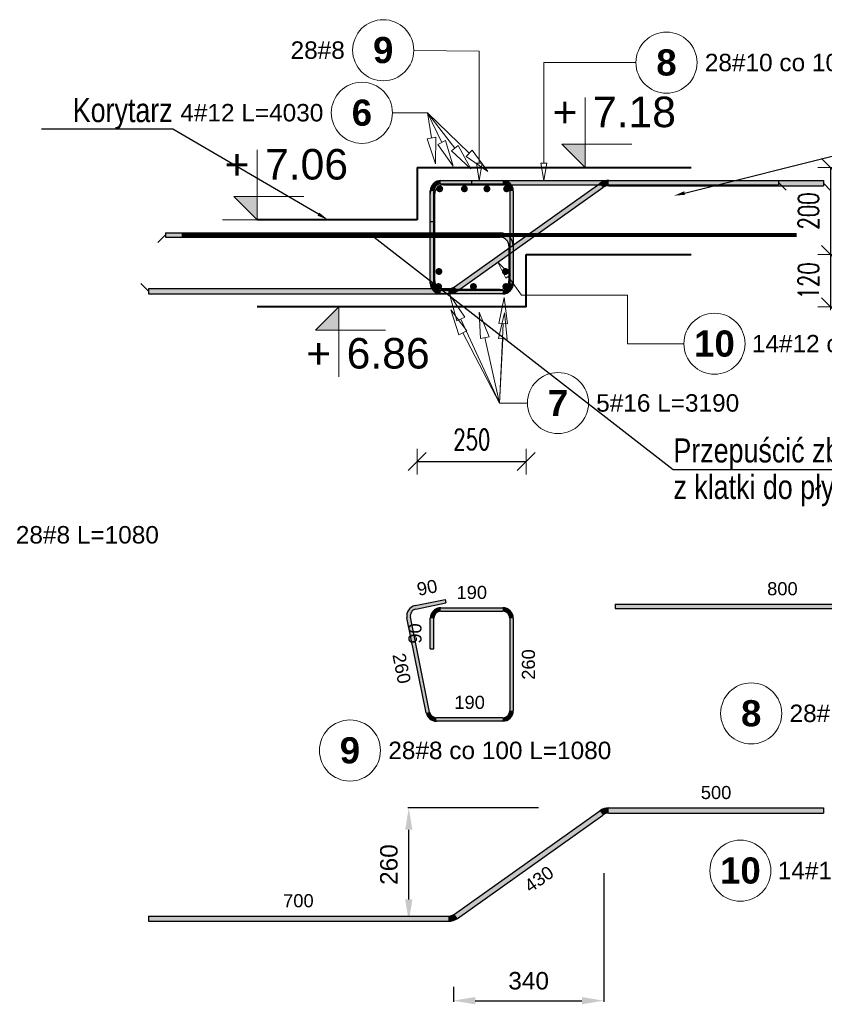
# Model space of a CAD drawing. Extents: x -1474 to 113191, y 0 to 75879.
# Tile 7 of 11: x 97880 to 99724, y 578 to 2835. Entities that reach past the tile are written whole.
import ezdxf
from ezdxf import colors
from ezdxf.entities.mleader import LeaderData, LeaderLine
from ezdxf.enums import TextEntityAlignment as Align
from ezdxf.math import Vec2, Vec3

# ---------------------------------------------------------------- set-up
doc = ezdxf.new("R2010")
doc.units = 0
doc.header["$LTSCALE"] = 8
doc.header["$MEASUREMENT"] = 0
for name, color, linetype, lineweight in [('P-Opis', 1, 'Continuous', 18), ('P-Wymiar', 254, 'Continuous', 9), ('RCAD_deskowanie', 3, 'Continuous', 40)]:
    doc.layers.add(name, color=color, linetype=linetype, lineweight=lineweight)
for name, color, linetype in [('RCAD_kształt pręta', 7, 'Continuous'), ('RCAD_opis kształtu pręta', 7, 'Continuous'), ('RCAD_opis rozkładu', 7, 'Continuous'), ('RCAD_pręt wyrzucony', 130, 'Continuous'), ('RCAD_pręty punktowe', 7, 'Continuous'), ('RCAD_symbole graficzne', 7, 'Continuous')]:
    doc.layers.add(name, color=color, linetype=linetype)
doc.styles.add('_Fd Opis', font='arial.ttf')
doc.styles.add('ROMANS', font='romans.shx', dxfattribs={"width": 0.7})
doc.styles.add('style1', font='arial.ttf')
doc.styles.add('style3', font='arialbd.ttf')
doc.dimstyles.new('A25', dxfattribs={"dimscale": 27, "dimtxt": 1.75, "dimasz": 0.06, "dimexe": 0, "dimexo": 0, "dimgap": 1, "dimtad": 1, "dimdec": 4, "dimrnd": 0.1, "dimdsep": 46, "dimtxsty": 'ROMANS', "dimblk": '[[[[[[[[', "dimcen": 2, "dimdle": 2, "dimse1": 1, "dimse2": 1, "dimclrd": 256, "dimclrt": 1, "dimadec": 0, "dimazin": 0, "dimtfac": 1, "dimtdec": 4, "dimtix": 1, "dimtmove": 2, "dimatfit": 3, "dimldrblk": '[[[[[[[[', "dimfxl": 0, "dimtvp": 0.6, "dimtolj": 1, "dimlwd": -1, "dimarcsym": 0})
doc.dimstyles.new('RBCT DIM 20', dxfattribs={"dimtxt": 40, "dimasz": 50, "dimexe": 2.5, "dimexo": 150, "dimgap": 25, "dimtad": 1, "dimdec": 0, "dimzin": 1, "dimtxsty": 'style1', "dimcen": 50, "dimclrd": 8, "dimclre": 8, "dimclrt": 2, "dimadec": 0, "dimazin": 0, "dimtfac": 1, "dimtdec": 0, "dimtmove": 0, "dimatfit": 3, "dimfxl": 1, "dimarcsym": 0})

# ---------------------------------------------------------------- blocks, each defined once
blk = doc.blocks.new('[[[[[[[[')
at = {"layer": 'P-Wymiar'}
for p, q in [((1.818989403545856e-12, 18.00000000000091), (1.818989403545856e-12, -18.00000000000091)), ((-12.72792206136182, -12.72792206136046), (12.72792206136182, 12.72792206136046)), ((0, 0), (-4.628327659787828, 0))]:
    blk.add_line(p, q, dxfattribs=at)
blk = doc.blocks.new('*D165')
at = {"layer": 'Defpoints', "color": 0, "transparency": 16777216}
for p in [(99040.97279421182, 2496.547499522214), (99052.01890316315, 2176.547499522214), (99862.5246979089, 2176.547499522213)]:
    blk.add_point(p, dxfattribs=at)
at = {"layer": 'P-Wymiar', "transparency": 16777216}
blk.add_line((99862.5246979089, 2494.927499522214), (99862.5246979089, 2178.167499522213), dxfattribs=at)
at = {"layer": 'P-Wymiar', "transparency": 16777216, "xscale": 1.62, "yscale": 1.62, "zscale": 1.62}
for p, rotation in [((99862.5246979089, 2496.547499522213), 90), ((99862.5246979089, 2176.547499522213), 270)]:
    blk.add_blockref('[[[[[[[[', p, dxfattribs=dict(at, rotation=rotation))
at = {"layer": 'P-Wymiar', "color": 1, "transparency": 16777216, "insert": (99811.8996979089, 2336.54749952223), "char_height": 47.25, "attachment_point": 5, "rotation": 90, "style": 'ROMANS'}
blk.add_mtext('\\A1;320', dxfattribs=at)
blk = doc.blocks.new('*D168')
at = {"transparency": 16777216}
blk.add_line((99738.23915630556, 2494.927499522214), (99738.23915630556, 2298.167499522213), dxfattribs=at)
at = {"layer": 'Defpoints', "color": 0, "transparency": 16777216}
for p in [(99136.0537074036, 2496.547499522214), (99040.97279421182, 2296.547499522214), (99738.23915630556, 2296.547499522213)]:
    blk.add_point(p, dxfattribs=at)
at = {"transparency": 16777216, "xscale": 1.62, "yscale": 1.62, "zscale": 1.62}
for p, rotation in [((99738.23915630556, 2496.547499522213), 90), ((99738.23915630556, 2296.547499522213), 270)]:
    blk.add_blockref('[[[[[[[[', p, dxfattribs=dict(at, rotation=rotation))
at = {"color": 1, "transparency": 16777216, "insert": (99687.61415630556, 2396.54749952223), "char_height": 47.25, "attachment_point": 5, "rotation": 90, "style": 'ROMANS'}
blk.add_mtext('\\A1;200', dxfattribs=at)
blk = doc.blocks.new('*D169')
at = {"transparency": 16777216}
for p, q in [((99738.23915630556, 2298.167499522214), (99738.23915630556, 2299.787499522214)), ((99738.23915630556, 2296.547499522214), (99738.23915630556, 2176.547499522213)), ((99738.23915630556, 2174.927499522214), (99738.23915630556, 2173.307499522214))]:
    blk.add_line(p, q, dxfattribs=at)
at = {"layer": 'Defpoints', "color": 0, "transparency": 16777216}
for p in [(99738.23915630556, 2296.547499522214), (99040.97279421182, 2176.547499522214), (99738.23915630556, 2176.547499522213)]:
    blk.add_point(p, dxfattribs=at)
at = {"transparency": 16777216, "xscale": 1.62, "yscale": 1.62, "zscale": 1.62}
for p, rotation in [((99738.23915630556, 2296.547499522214), 270), ((99738.23915630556, 2176.547499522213), 90)]:
    blk.add_blockref('[[[[[[[[', p, dxfattribs=dict(at, rotation=rotation))
at = {"color": 1, "transparency": 16777216, "insert": (99687.61415630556, 2236.54749952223), "char_height": 47.25, "attachment_point": 5, "rotation": 90, "style": 'ROMANS'}
blk.add_mtext('\\A1;120', dxfattribs=at)
blk = doc.blocks.new('*D170')
at = {"transparency": 16777216}
blk.add_line((98792.59279421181, 1822.031461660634), (99039.35279421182, 1822.031461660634), dxfattribs=at)
at = {"layer": 'Defpoints', "color": 0, "transparency": 16777216}
for p in [(98790.97279421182, 2176.547499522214), (99040.97279421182, 2176.547499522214), (99040.97279421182, 1822.031461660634)]:
    blk.add_point(p, dxfattribs=at)
at = {"transparency": 16777216, "xscale": 1.62, "yscale": 1.62, "zscale": 1.62, "rotation": 180}
blk.add_blockref('[[[[[[[[', (98790.97279421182, 1822.031461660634), dxfattribs=at)
at = {"transparency": 16777216, "xscale": 1.62, "yscale": 1.62, "zscale": 1.62}
blk.add_blockref('[[[[[[[[', (99040.97279421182, 1822.031461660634), dxfattribs=at)
at = {"color": 1, "transparency": 16777216, "insert": (98915.97279421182, 1872.656461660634), "char_height": 47.25, "attachment_point": 5, "style": 'ROMANS'}
blk.add_mtext('\\A1;250', dxfattribs=at)
blk = doc.blocks.new('*D171')
at = {"color": 8, "lineweight": -2, "transparency": 16777216}
for p, q in [((99218.52907873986, 878.4646693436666), (99218.52907873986, 584.0665650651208)), ((98874.00004366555, 618.4646692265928), (98874.00004366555, 584.0665650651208)), ((98924.00004366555, 586.5665650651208), (99168.52907873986, 586.5665650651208))]:
    blk.add_line(p, q, dxfattribs=at)
at = {"color": 8, "transparency": 16777216}
for points in [[(98924.00004366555, 594.8998983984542), (98924.00004366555, 578.2332317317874), (98874.00004366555, 586.5665650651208)], [(99168.52907873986, 594.8998983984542), (99168.52907873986, 578.2332317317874), (99218.52907873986, 586.5665650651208)]]:
    blk.add_solid(points, dxfattribs=at)
at = {"layer": 'Defpoints', "color": 0, "transparency": 16777216}
for p in [(99218.52907873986, 1028.464669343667), (98874.00004366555, 768.4646692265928), (99218.52907873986, 586.5665650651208)]:
    blk.add_point(p, dxfattribs=at)
at = {"color": 2, "transparency": 16777216, "insert": (99046.2645612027, 632.0031271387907), "char_height": 40, "attachment_point": 5, "style": 'style1'}
blk.add_mtext('340', dxfattribs=at)
blk = doc.blocks.new('*D172')
at = {"color": 8, "lineweight": -2, "transparency": 16777216}
for p, q in [((99068.52907873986, 1028.464669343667), (98769.1045595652, 1028.464669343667)), ((98771.6045595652, 818.4646692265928), (98771.6045595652, 978.4646693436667)), ((98724.00004366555, 768.4646692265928), (98769.1045595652, 768.4646692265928))]:
    blk.add_line(p, q, dxfattribs=at)
at = {"color": 8, "transparency": 16777216}
for points in [[(98763.27122623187, 978.4646693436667), (98779.93789289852, 978.4646693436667), (98771.6045595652, 1028.464669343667)], [(98763.27122623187, 818.4646692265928), (98779.93789289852, 818.4646692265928), (98771.6045595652, 768.4646692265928)]]:
    blk.add_solid(points, dxfattribs=at)
at = {"layer": 'Defpoints', "color": 0, "transparency": 16777216}
for p in [(98771.6045595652, 1028.464669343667), (99218.52907873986, 1028.464669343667), (98874.00004366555, 768.4646692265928)]:
    blk.add_point(p, dxfattribs=at)
at = {"color": 2, "transparency": 16777216, "insert": (98726.18164005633, 898.4646692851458), "char_height": 40, "attachment_point": 5, "rotation": 90, "style": 'style1'}
blk.add_mtext('260', dxfattribs=at)

msp = doc.modelspace()

# ---------------------------------------------------------------- hatches: boundary and pattern name
at = {"layer": 'RCAD_kształt pręta'}
h = msp.add_hatch(color=4, dxfattribs=at)
edge = h.paths.add_edge_path(flags=0)
edge.add_line((98850.97279422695, 2466.547499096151), (98850.97279422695, 2456.547499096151))
edge.add_arc((98850.97279422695, 2436.547499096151), 20, 90, 179.9999999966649)
edge.add_line((98830.97279422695, 2436.547499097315), (98820.97279422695, 2436.547499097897))
edge.add_arc((98850.97279422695, 2436.547499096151), 30, 450, 539.9999999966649, ccw=False)
h = msp.add_hatch(color=4, dxfattribs=at)
edge = h.paths.add_edge_path(flags=0)
edge.add_line((98844.97279421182, 2466.547499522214), (98844.97279421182, 2458.547499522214))
edge.add_arc((98844.97279421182, 2442.547499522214), 16, 90, 180)
edge.add_line((98828.97279421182, 2442.547499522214), (98820.97279421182, 2442.547499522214))
edge.add_arc((98844.97279421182, 2442.547499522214), 24, 450, 540, ccw=False)
h = msp.add_hatch(color=4, dxfattribs=at)
edge = h.paths.add_edge_path(flags=0)
edge.add_line((98844.97279421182, 2466.547499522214), (98844.97279421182, 2458.547499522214))
edge.add_arc((98844.97279421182, 2442.547499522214), 16, 90, 180)
edge.add_line((98828.97279421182, 2442.547499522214), (98820.97279421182, 2442.547499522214))
edge.add_arc((98844.97279421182, 2442.547499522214), 24, 450, 540, ccw=False)
for points in [[(98844.97279421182, 2458.547499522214), (98844.97279421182, 2466.547499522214), (98986.97279421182, 2466.547499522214), (98986.97279421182, 2458.547499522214)], [(98844.97279421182, 2458.547499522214), (98844.97279421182, 2466.547499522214), (98914.97279421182, 2466.547499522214), (98914.97279421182, 2458.547499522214)], [(98850.97279422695, 2456.547499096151), (98850.97279422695, 2466.547499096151), (99618.92781523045, 2466.547499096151), (99618.92781523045, 2456.547499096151)], [(99230.03442131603, 2454.547499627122), (99230.03442132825, 2466.547499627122), (99721.62318403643, 2466.54749912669), (99721.62318402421, 2454.54749912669)], [(98828.97279421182, 2372.547499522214), (98820.97279421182, 2372.547499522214), (98820.97279421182, 2442.547499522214), (98828.97279421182, 2442.547499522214)], [(98828.97279421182, 2230.547499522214), (98820.97279421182, 2230.547499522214), (98820.97279421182, 2442.547499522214), (98828.97279421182, 2442.547499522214)], [(98883.37289597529, 2213.22002129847), (98876.41349767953, 2222.995847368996), (99209.15622640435, 2459.8749778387), (99216.1156247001, 2450.099151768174)], [(99002.97279421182, 2442.547499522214), (99010.97279421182, 2442.547499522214), (99010.97279421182, 2230.547499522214), (99002.97279421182, 2230.547499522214)], [(98830.97279421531, 2236.547499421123), (98820.97279421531, 2236.547499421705), (98820.97279422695, 2436.547499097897), (98830.97279422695, 2436.547499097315)], [(98214.36610323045, 2336.547499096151), (98214.36610323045, 2346.547499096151), (98980.9727942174, 2346.547499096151), (98980.9727942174, 2336.547499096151)], [(99000.9727942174, 2316.547499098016), (99010.9727942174, 2316.547499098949), (99010.97279422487, 2236.547499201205), (99000.97279422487, 2236.547499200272)], [(98174.84560494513, 2206.547499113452), (98174.84560493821, 2218.547499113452), (98862.49470110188, 2218.547499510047), (98862.49470110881, 2206.547499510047)], [(98986.97279421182, 2214.547499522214), (98986.97279421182, 2206.547499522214), (98844.97279421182, 2206.547499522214), (98844.97279421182, 2214.547499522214)], [(98980.97279419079, 2216.547499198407), (98980.97279417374, 2206.547499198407), (98850.97279416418, 2206.547499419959), (98850.97279418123, 2216.547499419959)]]:
    msp.add_hatch(color=4, dxfattribs=at).paths.add_polyline_path(points, flags=0)
h = msp.add_hatch(color=4, dxfattribs=at)
edge = h.paths.add_edge_path(flags=0)
edge.add_line((99010.97279421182, 2442.547499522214), (99002.97279421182, 2442.547499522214))
edge.add_arc((98986.97279421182, 2442.547499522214), 16, -2.544443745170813e-14, 89.99999999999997)
edge.add_line((98986.97279421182, 2458.547499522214), (98986.97279421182, 2466.547499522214))
edge.add_arc((98986.97279421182, 2442.547499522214), 24, 360, 450, ccw=False)
h = msp.add_hatch(color=4, dxfattribs=at)
edge = h.paths.add_edge_path(flags=0)
edge.add_line((99230.03442132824, 2466.547499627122), (99230.03442131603, 2454.547499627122))
edge.add_arc((99230.03442129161, 2430.547499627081), 24.00000000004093, 89.99999994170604, 125.447015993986)
edge.add_line((99216.1156247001, 2450.099151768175), (99209.15622640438, 2459.874977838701))
edge.add_arc((99230.03442129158, 2430.547499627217), 35.99999999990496, 449.9999999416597, 485.44701599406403, ccw=False)
h = msp.add_hatch(color=4, dxfattribs=at)
edge = h.paths.add_edge_path(flags=0)
edge.add_line((99010.9727942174, 2316.547499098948), (99000.9727942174, 2316.547499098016))
edge.add_arc((98980.9727942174, 2316.547499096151), 20, 5.342352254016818e-09, 89.99999999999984)
edge.add_line((98980.9727942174, 2336.547499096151), (98980.9727942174, 2346.547499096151))
edge.add_arc((98980.9727942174, 2316.547499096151), 30, 360.0000000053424, 449.9999999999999, ccw=False)
h = msp.add_hatch(color=4, dxfattribs=at)
edge = h.paths.add_edge_path(flags=0)
edge.add_line((98820.97279421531, 2236.547499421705), (98830.97279421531, 2236.547499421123))
edge.add_arc((98850.97279421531, 2236.547499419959), 20, -180.000000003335, -90.00000009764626)
edge.add_line((98850.97279418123, 2216.547499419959), (98850.97279416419, 2206.547499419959))
edge.add_arc((98850.97279421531, 2236.547499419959), 30, 179.9999999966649, 269.99999990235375, ccw=False)
h = msp.add_hatch(color=4, dxfattribs=at)
edge = h.paths.add_edge_path(flags=0)
edge.add_line((98980.97279417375, 2206.547499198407), (98980.97279419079, 2216.547499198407))
edge.add_arc((98980.97279422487, 2236.547499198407), 20, -90.00000009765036, 5.339960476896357e-09)
edge.add_line((99000.97279422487, 2236.547499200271), (99010.97279422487, 2236.547499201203))
edge.add_arc((98980.97279422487, 2236.547499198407), 30, 269.99999990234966, 360.00000000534, ccw=False)
h = msp.add_hatch(color=4, dxfattribs=at)
edge = h.paths.add_edge_path(flags=0)
edge.add_line((98820.97279421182, 2230.547499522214), (98828.97279421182, 2230.547499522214))
edge.add_arc((98844.97279421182, 2230.547499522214), 16, -180, -89.99999999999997)
edge.add_line((98844.97279421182, 2214.547499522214), (98844.97279421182, 2206.547499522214))
edge.add_arc((98844.97279421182, 2230.547499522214), 24, 180, 270, ccw=False)
h = msp.add_hatch(color=4, dxfattribs=at)
edge = h.paths.add_edge_path(flags=0)
edge.add_line((98862.49470110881, 2206.547499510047), (98862.49470110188, 2218.547499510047))
edge.add_arc((98862.49470108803, 2242.547499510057), 24.00000000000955, -89.99999996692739, -54.55298400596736)
edge.add_line((98876.41349767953, 2222.995847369), (98883.37289597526, 2213.220021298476))
edge.add_arc((98862.49470108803, 2242.547499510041), 35.99999999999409, 270.00000003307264, 305.4470159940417, ccw=False)
h = msp.add_hatch(color=4, dxfattribs=at)
edge = h.paths.add_edge_path(flags=0)
edge.add_line((98986.97279421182, 2206.547499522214), (98986.97279421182, 2214.547499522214))
edge.add_arc((98986.97279421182, 2230.547499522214), 16, -90, 0)
edge.add_line((99002.97279421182, 2230.547499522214), (99010.97279421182, 2230.547499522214))
edge.add_arc((98986.97279421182, 2230.547499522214), 24, 270, 360, ccw=False)
at = {"layer": 'RCAD_pręt wyrzucony'}
h = msp.add_hatch(color=4, dxfattribs=at)
edge = h.paths.add_edge_path(flags=0)
edge.add_line((98786.28228348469, 1492.055983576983), (98787.87163813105, 1484.215450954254))
edge.add_arc((98791.05034742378, 1468.534385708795), 16, -258.5408440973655, -168.5408440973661)
edge.add_line((98775.36928217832, 1465.355676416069), (98767.52874955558, 1463.766321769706))
edge.add_arc((98791.05034742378, 1468.534385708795), 24, 101.4591559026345, 191.4591559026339, ccw=False)
for points in [[(98787.87163813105, 1484.215450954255), (98786.28228348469, 1492.055983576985), (98854.88694393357, 1505.96283673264), (98856.47629857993, 1498.12230410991)], [(99244.50419821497, 1485.598693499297), (99244.50419821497, 1495.598693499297), (100011.1108892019, 1495.598693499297), (100011.1108892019, 1485.598693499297)], [(98844.97279421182, 1479.10853214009), (98844.97279421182, 1487.10853214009), (98986.97279421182, 1487.10853214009), (98986.97279421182, 1479.10853214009)], [(98819.44368467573, 1247.929822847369), (98811.603152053, 1246.340468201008), (98767.52874955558, 1463.766321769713), (98775.36928217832, 1465.355676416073)], [(98828.97279421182, 1393.10853214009), (98820.97279421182, 1393.10853214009), (98820.97279421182, 1463.10853214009), (98828.97279421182, 1463.10853214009)], [(99002.97279421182, 1463.10853214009), (99010.97279421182, 1463.10853214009), (99010.97279421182, 1251.10853214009), (99002.97279421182, 1251.10853214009)], [(98986.97279421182, 1235.10853214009), (98986.97279421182, 1227.10853214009), (98835.12474992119, 1227.10853214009), (98835.12474992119, 1235.10853214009)], [(98883.37289597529, 775.1371910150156), (98876.41349767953, 784.9130170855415), (99209.15622640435, 1021.792147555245), (99216.1156247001, 1012.016321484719)], [(99230.03442131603, 1016.464669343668), (99230.03442132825, 1028.464669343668), (99721.62318403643, 1028.464668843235), (99721.62318402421, 1016.464668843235)], [(98174.84560494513, 768.4646688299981), (98174.84560493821, 780.4646688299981), (98862.49470110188, 780.4646692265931), (98862.49470110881, 768.4646692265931)]]:
    msp.add_hatch(color=4, dxfattribs=at).paths.add_polyline_path(points, flags=0)
h = msp.add_hatch(color=4, dxfattribs=at)
edge = h.paths.add_edge_path(flags=0)
edge.add_line((98844.97279421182, 1487.10853214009), (98844.97279421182, 1479.10853214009))
edge.add_arc((98844.97279421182, 1463.10853214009), 16, 90, 180)
edge.add_line((98828.97279421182, 1463.10853214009), (98820.97279421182, 1463.10853214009))
edge.add_arc((98844.97279421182, 1463.10853214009), 24, 450, 540, ccw=False)
h = msp.add_hatch(color=4, dxfattribs=at)
edge = h.paths.add_edge_path(flags=0)
edge.add_line((99010.97279421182, 1463.10853214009), (99002.97279421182, 1463.10853214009))
edge.add_arc((98986.97279421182, 1463.10853214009), 16, -2.544443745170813e-14, 89.99999999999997)
edge.add_line((98986.97279421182, 1479.10853214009), (98986.97279421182, 1487.10853214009))
edge.add_arc((98986.97279421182, 1463.10853214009), 24, 360, 450, ccw=False)
h = msp.add_hatch(color=4, dxfattribs=at)
edge = h.paths.add_edge_path(flags=0)
edge.add_line((98811.603152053, 1246.340468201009), (98819.44368467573, 1247.929822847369))
edge.add_arc((98835.12474992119, 1251.10853214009), 16, -168.5408440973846, -90.00000000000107)
edge.add_line((98835.12474992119, 1235.10853214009), (98835.12474992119, 1227.10853214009))
edge.add_arc((98835.12474992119, 1251.10853214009), 24, 191.4591559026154, 269.9999999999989, ccw=False)
h = msp.add_hatch(color=4, dxfattribs=at)
edge = h.paths.add_edge_path(flags=0)
edge.add_line((98986.97279421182, 1227.10853214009), (98986.97279421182, 1235.10853214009))
edge.add_arc((98986.97279421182, 1251.10853214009), 16, -90, 0)
edge.add_line((99002.97279421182, 1251.10853214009), (99010.97279421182, 1251.10853214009))
edge.add_arc((98986.97279421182, 1251.10853214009), 24, 270, 360, ccw=False)
h = msp.add_hatch(color=4, dxfattribs=at)
edge = h.paths.add_edge_path(flags=0)
edge.add_line((99230.03442132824, 1028.464669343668), (99230.03442131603, 1016.464669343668))
edge.add_arc((99230.0344212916, 992.4646693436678), 24, 89.99999994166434, 125.447015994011)
edge.add_line((99216.1156247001, 1012.016321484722), (99209.15622640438, 1021.792147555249))
edge.add_arc((99230.0344212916, 992.4646693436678), 36, 449.9999999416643, 485.447015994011, ccw=False)
h = msp.add_hatch(color=4, dxfattribs=at)
edge = h.paths.add_edge_path(flags=0)
edge.add_line((98862.49470110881, 768.4646692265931), (98862.49470110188, 780.4646692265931))
edge.add_arc((98862.49470108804, 804.4646692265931), 24, -90.00000003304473, -54.55298407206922)
edge.add_line((98876.41349767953, 784.9130170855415), (98883.37289597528, 775.1371910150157))
edge.add_arc((98862.49470108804, 804.4646692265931), 36, 269.9999999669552, 305.44701592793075, ccw=False)
at = {"layer": 'RCAD_pręty punktowe'}
h = msp.add_hatch(color=1, dxfattribs=at)
edge = h.paths.add_edge_path(flags=0)
edge.add_arc((98842.44405905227, 2447.378066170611), 8, 0, 360, ccw=False)
h = msp.add_hatch(color=1, dxfattribs=at)
edge = h.paths.add_edge_path(flags=0)
edge.add_arc((98899.07816763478, 2447.378066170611), 8, 0, 360, ccw=False)
h = msp.add_hatch(color=1, dxfattribs=at)
edge = h.paths.add_edge_path(flags=0)
edge.add_arc((98950.69024493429, 2447.378066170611), 8, 0, 360, ccw=False)
h = msp.add_hatch(color=1, dxfattribs=at)
edge = h.paths.add_edge_path(flags=0)
edge.add_arc((98995.88852646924, 2447.378066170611), 8, 0, 360, ccw=False)
h = msp.add_hatch(color=1, dxfattribs=at)
edge = h.paths.add_edge_path(flags=0)
edge.add_arc((98840.72625184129, 2257.889811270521), 8, 0, 360, ccw=False)
h = msp.add_hatch(color=1, dxfattribs=at)
edge = h.paths.add_edge_path(flags=0)
edge.add_arc((98993.11959643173, 2257.889811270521), 8, 0, 360, ccw=False)
h = msp.add_hatch(color=1, dxfattribs=at)
edge = h.paths.add_edge_path(flags=0)
edge.add_arc((98839.84776491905, 2223.390518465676), 8, 0, 360, ccw=False)
h = msp.add_hatch(color=1, dxfattribs=at)
edge = h.paths.add_edge_path(flags=0)
edge.add_arc((98919.75623197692, 2223.390518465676), 8, 0, 360, ccw=False)
h = msp.add_hatch(color=1, dxfattribs=at)
edge = h.paths.add_edge_path(flags=0)
edge.add_arc((98994.05504361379, 2223.390518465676), 8, 0, 360, ccw=False)
at = {"layer": 'RCAD_symbole graficzne'}
for points in [[(99122.48992321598, 2549.880832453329), (99175.82325654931, 2496.547499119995), (99175.82325654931, 2549.880832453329)], [(98371.03276943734, 2429.880832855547), (98424.36610277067, 2376.547499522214), (98424.36610277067, 2429.880832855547)], [(98558.13733301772, 2123.21416618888), (98611.47066635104, 2176.547499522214), (98611.47066635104, 2123.21416618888)]]:
    msp.add_hatch(color=1, dxfattribs=at).paths.add_polyline_path(points, flags=0)

# ---------------------------------------------------------------- linework, layer by layer
at = {"lineweight": 80}
msp.add_lwpolyline([(99660.3149441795, 2341.335099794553), (98251.54270978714, 2341.335099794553)], dxfattribs=at)
at = {"layer": 'RCAD_deskowanie'}
for points in [[(98790.97279421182, 2496.547499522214), (99040.97279421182, 2496.547499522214)], [(98790.97279421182, 2496.547499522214), (98790.97279421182, 2376.547499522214)], [(99040.97279421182, 2496.547499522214), (99418.92781523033, 2496.547499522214)], [(98790.97279421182, 2376.547499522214), (98424.36610277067, 2376.547499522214)], [(99040.97279421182, 2176.547499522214), (99040.97279421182, 2296.547499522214)], [(99040.97279421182, 2296.547499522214), (99418.92781523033, 2296.547499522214)], [(98790.97279421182, 2176.547499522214), (98424.36610277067, 2176.547499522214)], [(99040.97279421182, 2176.547499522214), (98790.97279421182, 2176.547499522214)]]:
    msp.add_lwpolyline(points, dxfattribs=at)
at = {"layer": 'RCAD_kształt pręta', "color": 4}
for p, q in [((98844.97279421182, 2466.547499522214), (98986.97279421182, 2466.547499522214)), ((98844.97279421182, 2466.547499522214), (98914.97279421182, 2466.547499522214)), ((98850.97279422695, 2466.547499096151), (99618.92781523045, 2466.547499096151)), ((98914.97279421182, 2466.547499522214), (98914.97279421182, 2458.547499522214)), ((99230.03442132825, 2466.547499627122), (99721.62318403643, 2466.54749912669)), ((99618.92781523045, 2466.547499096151), (99618.92781523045, 2456.547499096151)), ((99721.62318403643, 2466.54749912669), (99721.62318402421, 2454.54749912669)), ((98820.97279421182, 2372.547499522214), (98820.97279421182, 2442.547499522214)), ((98820.97279421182, 2230.547499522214), (98820.97279421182, 2442.547499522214)), ((98828.97279421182, 2372.547499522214), (98828.97279421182, 2442.547499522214)), ((98828.97279421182, 2230.547499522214), (98828.97279421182, 2442.547499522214)), ((98844.97279421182, 2458.547499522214), (98986.97279421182, 2458.547499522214)), ((98844.97279421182, 2458.547499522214), (98914.97279421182, 2458.547499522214)), ((98850.97279422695, 2456.547499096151), (99618.92781523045, 2456.547499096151)), ((98876.41349767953, 2222.995847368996), (99209.15622640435, 2459.8749778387)), ((98883.37289597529, 2213.22002129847), (99216.1156247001, 2450.099151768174)), ((99002.97279421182, 2442.547499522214), (99002.97279421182, 2230.547499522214)), ((99010.97279421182, 2442.547499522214), (99010.97279421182, 2230.547499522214)), ((99230.03442131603, 2454.547499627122), (99721.62318402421, 2454.54749912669)), ((98820.97279421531, 2236.547499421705), (98820.97279422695, 2436.547499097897)), ((98830.97279421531, 2236.547499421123), (98830.97279422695, 2436.547499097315)), ((98820.97279421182, 2372.547499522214), (98828.97279421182, 2372.547499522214)), ((98214.36610323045, 2346.547499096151), (98980.9727942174, 2346.547499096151)), ((98214.36610323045, 2346.547499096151), (98214.36610323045, 2336.547499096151)), ((98214.36610323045, 2336.547499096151), (98980.9727942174, 2336.547499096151)), ((99000.9727942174, 2316.547499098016), (99000.97279422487, 2236.547499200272)), ((99010.9727942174, 2316.547499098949), (99010.97279422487, 2236.547499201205)), ((98174.84560493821, 2218.547499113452), (98862.49470110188, 2218.547499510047)), ((98174.84560493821, 2218.547499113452), (98174.84560494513, 2206.547499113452)), ((98986.97279421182, 2214.547499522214), (98844.97279421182, 2214.547499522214)), ((98980.97279419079, 2216.547499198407), (98850.97279418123, 2216.547499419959)), ((98174.84560494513, 2206.547499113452), (98862.49470110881, 2206.547499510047)), ((98986.97279421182, 2206.547499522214), (98844.97279421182, 2206.547499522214)), ((98980.97279417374, 2206.547499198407), (98850.97279416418, 2206.547499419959))]:
    msp.add_line(p, q, dxfattribs=at)
at = {"layer": 'RCAD_kształt pręta', "color": 2, "lineweight": 5}
for p, q in [((99618.92781523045, 2461.547499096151), (99636.42781523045, 2444.047499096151)), ((99721.62318403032, 2460.54749912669), (99739.1231840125, 2443.047499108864)), ((98214.36610323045, 2341.547499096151), (98196.86610323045, 2324.047499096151)), ((98174.84560494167, 2212.547499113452), (98157.34560493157, 2230.047499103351))]:
    msp.add_line(p, q, dxfattribs=at)
at = {"layer": 'RCAD_kształt pręta', "color": 4}
for centre, radius, start, end in [((98844.97279421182, 2442.547499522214), 24, 90, 180), ((98844.97279421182, 2442.547499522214), 24, 90, 180), ((98850.97279422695, 2436.547499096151), 30, 90, 179.9999999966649), ((98986.97279421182, 2442.547499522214), 24, 0, 89.99999999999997), ((99230.03442129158, 2430.547499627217), 35.99999999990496, 89.99999994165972, 125.447015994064), ((98844.97279421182, 2442.547499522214), 16, 90, 180), ((98844.97279421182, 2442.547499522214), 16, 90, 180), ((98850.97279422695, 2436.547499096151), 20, 90, 179.9999999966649), ((98986.97279421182, 2442.547499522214), 16, 0, 89.99999999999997), ((99230.03442129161, 2430.547499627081), 24.00000000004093, 89.99999994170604, 125.447015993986), ((98980.9727942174, 2316.547499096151), 30, 5.342352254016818e-09, 89.99999999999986), ((98980.9727942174, 2316.547499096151), 20, 5.342352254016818e-09, 89.99999999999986), ((98850.97279421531, 2236.547499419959), 30, 179.999999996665, 269.9999999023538), ((98850.97279421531, 2236.547499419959), 20, 179.999999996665, 269.9999999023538), ((98980.97279422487, 2236.547499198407), 20, 269.9999999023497, 5.339954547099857e-09), ((98980.97279422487, 2236.547499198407), 30, 269.9999999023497, 5.339954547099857e-09), ((98844.97279421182, 2230.547499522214), 24, 180, 270), ((98844.97279421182, 2230.547499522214), 16, 180, 270), ((98862.49470108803, 2242.547499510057), 24.00000000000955, 270.0000000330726, 305.4470159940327), ((98862.49470108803, 2242.547499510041), 35.99999999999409, 270.0000000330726, 305.4470159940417), ((98986.97279421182, 2230.547499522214), 16, 270, 0), ((98986.97279421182, 2230.547499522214), 24, 270, 0)]:
    msp.add_arc(centre, radius, start, end, dxfattribs=at)
at = {"layer": 'RCAD_opis kształtu pręta', "color": 8, "lineweight": 0}
for p, q in [((98933.1666648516, 2762.887844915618), (98783.00857619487, 2764.353086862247)), ((98933.1666648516, 2762.887844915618), (98933.1666648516, 2506.547499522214)), ((99081.20952885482, 2736.611455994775), (99081.20952885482, 2506.547499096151)), ((99081.20952885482, 2736.611455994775), (99292.17377323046, 2736.611456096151)), ((98933.1666648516, 2466.547499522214), (98926.49999818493, 2506.547499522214)), ((98939.83333151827, 2506.547499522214), (98926.49999818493, 2506.547499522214)), ((98939.83333151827, 2506.547499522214), (98933.1666648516, 2466.547499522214)), ((99081.20952885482, 2466.547499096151), (99074.54286218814, 2506.547499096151)), ((99087.87619552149, 2506.547499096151), (99074.54286218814, 2506.547499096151)), ((99087.87619552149, 2506.547499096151), (99081.20952885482, 2466.547499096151)), ((98993.78312345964, 2242.720213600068), (98976.01614362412, 2279.172632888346)), ((98976.01614362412, 2279.172632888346), (99004.64515242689, 2250.452878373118)), ((98993.78312345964, 2242.720213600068), (99004.64515242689, 2250.452878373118)), ((99029.90889535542, 2203.469799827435), (98999.21413794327, 2246.586545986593)), ((99029.90889535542, 2203.469799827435), (99273.1319041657, 2203.469800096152)), ((99273.1319041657, 2203.469800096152), (99273.1319041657, 2092.310233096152)), ((99273.1319041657, 2092.310233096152), (99402.15723116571, 2092.310233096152))]:
    msp.add_line(p, q, dxfattribs=at)
for centre in [(98713.01190860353, 2765.036114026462), (99362.17377323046, 2736.611456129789), (99472.15723116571, 2092.310233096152)]:
    msp.add_circle(centre, 70, dxfattribs=at)
at = {"layer": 'RCAD_opis rozkładu', "color": 8, "lineweight": 0}
for p, q in [((98814.2437961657, 2621.580168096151), (98734.1346111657, 2621.580168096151)), ((98814.2437961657, 2621.580168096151), (98823.4800015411, 2563.870110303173)), ((98814.2437961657, 2621.580168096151), (98847.02212534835, 2553.49914858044)), ((98814.2437961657, 2621.580168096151), (98877.21871628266, 2540.256591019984)), ((98814.2437961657, 2621.580168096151), (98909.755115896, 2528.930657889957)), ((98833.35433855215, 2565.450448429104), (98813.60566453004, 2562.289772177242)), ((98832.96203029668, 2504.624088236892), (98813.60566453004, 2562.289772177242)), ((98833.35433855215, 2565.450448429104), (98832.96203029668, 2504.624088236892)), ((98856.03221554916, 2557.83715210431), (98838.01203514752, 2549.161145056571)), ((98856.03221554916, 2557.83715210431), (98873.05014649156, 2499.438607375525)), ((98873.05014649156, 2499.438607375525), (98838.01203514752, 2549.161145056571)), ((98885.12526002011, 2546.37921840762), (98869.31217254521, 2534.133963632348)), ((98913.95448060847, 2492.817328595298), (98869.31217254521, 2534.133963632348)), ((98885.12526002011, 2546.37921840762), (98913.95448060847, 2492.817328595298)), ((98916.71783187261, 2536.108442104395), (98902.79239991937, 2521.752873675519)), ((98916.71783187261, 2536.108442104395), (98952.82182118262, 2487.154362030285)), ((98952.82182118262, 2487.154362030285), (98902.79239991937, 2521.752873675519)), ((98881.7643147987, 2144.682579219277), (98865.7882099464, 2203.374691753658)), ((98865.7882099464, 2203.374691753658), (98899.93602130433, 2153.036565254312)), ((98977.6618668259, 2138.470137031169), (98990.38553790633, 2197.952135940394)), ((98990.38553790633, 2197.952135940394), (98997.64109193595, 2137.558784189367)), ((98886.54756226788, 2112.398947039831), (98867.62938448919, 2170.209867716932)), ((98867.62938448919, 2170.209867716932), (98904.2744458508, 2121.659486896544)), ((98881.7643147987, 2144.682579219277), (98899.93602130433, 2153.036565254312)), ((98979.36365564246, 1956.323804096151), (98890.8501680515, 2148.859572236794)), ((98936.13636227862, 2104.093865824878), (98932.82622713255, 2164.831358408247)), ((98932.82622713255, 2164.831358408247), (98955.65608229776, 2108.450530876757)), ((98977.4788838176, 2104.120945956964), (98990.75941554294, 2163.481096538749)), ((98990.75941554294, 2163.481096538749), (98997.44869112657, 2103.022403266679)), ((98886.54756226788, 2112.398947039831), (98904.2744458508, 2121.659486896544)), ((98977.6618668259, 2138.470137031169), (98997.64109193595, 2137.558784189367)), ((98979.36365564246, 1956.323804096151), (98987.65147938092, 2138.014460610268)), ((98979.36365564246, 1956.323804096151), (98895.41100405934, 2117.029216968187)), ((98936.13636227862, 2104.093865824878), (98955.65608229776, 2108.450530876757)), ((98979.36365564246, 1956.323804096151), (98945.89622228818, 2106.272198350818)), ((98977.4788838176, 2104.120945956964), (98997.44869112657, 2103.022403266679)), ((98979.36365564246, 1956.323804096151), (98987.4637874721, 2103.571674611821)), ((98979.36365564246, 1956.323804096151), (99043.53081064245, 1956.323804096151))]:
    msp.add_line(p, q, dxfattribs=at)
for centre in [(98664.1346111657, 2621.580168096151), (99113.53081064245, 1956.323804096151)]:
    msp.add_circle(centre, 70, dxfattribs=at)
at = {"layer": 'RCAD_pręt wyrzucony', "color": 4}
for p, q in [((98786.28228348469, 1492.055983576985), (98854.88694393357, 1505.96283673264)), ((98787.87163813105, 1484.215450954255), (98856.47629857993, 1498.12230410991)), ((98854.88694393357, 1505.96283673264), (98856.47629857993, 1498.12230410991)), ((99244.50419821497, 1495.598693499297), (100011.1108892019, 1495.598693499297)), ((99244.50419821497, 1495.598693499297), (99244.50419821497, 1485.598693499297)), ((98844.97279421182, 1487.10853214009), (98986.97279421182, 1487.10853214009)), ((98844.97279421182, 1479.10853214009), (98986.97279421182, 1479.10853214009)), ((99244.50419821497, 1485.598693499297), (100011.1108892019, 1485.598693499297)), ((98811.603152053, 1246.340468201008), (98767.52874955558, 1463.766321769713)), ((98819.44368467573, 1247.929822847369), (98775.36928217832, 1465.355676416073)), ((98820.97279421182, 1393.10853214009), (98820.97279421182, 1463.10853214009)), ((98828.97279421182, 1393.10853214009), (98828.97279421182, 1463.10853214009)), ((99002.97279421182, 1463.10853214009), (99002.97279421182, 1251.10853214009)), ((99010.97279421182, 1463.10853214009), (99010.97279421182, 1251.10853214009)), ((98820.97279421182, 1393.10853214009), (98828.97279421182, 1393.10853214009)), ((98986.97279421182, 1235.10853214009), (98835.12474992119, 1235.10853214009)), ((98986.97279421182, 1227.10853214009), (98835.12474992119, 1227.10853214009)), ((98876.41349767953, 784.9130170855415), (99209.15622640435, 1021.792147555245)), ((99230.03442132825, 1028.464669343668), (99721.62318403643, 1028.464668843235)), ((99230.03442131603, 1016.464669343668), (99721.62318402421, 1016.464668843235)), ((99721.62318403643, 1028.464668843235), (99721.62318402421, 1016.464668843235)), ((98883.37289597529, 775.1371910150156), (99216.1156247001, 1012.016321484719)), ((98174.84560493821, 780.4646688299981), (98862.49470110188, 780.4646692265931)), ((98174.84560493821, 780.4646688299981), (98174.84560494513, 768.4646688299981)), ((98174.84560494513, 768.4646688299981), (98862.49470110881, 768.4646692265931))]:
    msp.add_line(p, q, dxfattribs=at)
at = {"layer": 'RCAD_pręt wyrzucony', "color": 8, "lineweight": 0}
for centre in [(99556.26550190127, 1244.917045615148), (98636.75119736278, 1159.965440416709), (99531.56038933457, 884.5210044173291)]:
    msp.add_circle(centre, 70, dxfattribs=at)
at = {"layer": 'RCAD_pręt wyrzucony', "color": 4}
for centre, radius, start, end in [((98791.05034742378, 1468.534385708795), 24, 101.4591559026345, 191.4591559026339), ((98791.05034742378, 1468.534385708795), 16, 101.4591559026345, 191.4591559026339), ((98844.97279421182, 1463.10853214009), 24, 90, 180), ((98844.97279421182, 1463.10853214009), 16, 90, 180), ((98986.97279421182, 1463.10853214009), 24, 0, 89.99999999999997), ((98986.97279421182, 1463.10853214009), 16, 0, 89.99999999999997), ((98835.12474992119, 1251.10853214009), 24, 191.4591559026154, 269.9999999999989), ((98835.12474992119, 1251.10853214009), 16, 191.4591559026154, 269.9999999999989), ((98986.97279421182, 1251.10853214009), 16, 270, 0), ((98986.97279421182, 1251.10853214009), 24, 270, 0), ((99230.0344212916, 992.4646693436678), 36, 89.99999994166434, 125.447015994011), ((99230.0344212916, 992.4646693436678), 24, 89.99999994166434, 125.447015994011), ((98862.49470108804, 804.4646692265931), 24, 269.9999999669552, 305.4470159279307), ((98862.49470108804, 804.4646692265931), 36, 269.9999999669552, 305.4470159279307)]:
    msp.add_arc(centre, radius, start, end, dxfattribs=at)
at = {"layer": 'RCAD_symbole graficzne', "color": 1, "lineweight": 0}
for p, q in [((99175.82325654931, 2496.547499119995), (99175.82325654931, 2656.547499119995)), ((98424.36610277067, 2376.547499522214), (98424.36610277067, 2536.547499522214)), ((99282.48992321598, 2549.880832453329), (99122.48992321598, 2549.880832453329)), ((99122.48992321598, 2549.880832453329), (99175.82325654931, 2496.547499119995)), ((99255.82325654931, 2496.547499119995), (99095.82325654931, 2496.547499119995)), ((98531.03276943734, 2429.880832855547), (98371.03276943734, 2429.880832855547)), ((98371.03276943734, 2429.880832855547), (98424.36610277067, 2376.547499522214)), ((98504.36610277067, 2376.547499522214), (98344.36610277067, 2376.547499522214)), ((98691.47066635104, 2176.547499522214), (98531.47066635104, 2176.547499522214)), ((98558.13733301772, 2123.21416618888), (98611.47066635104, 2176.547499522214)), ((98611.47066635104, 2176.547499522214), (98611.47066635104, 2016.547499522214)), ((98718.13733301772, 2123.21416618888), (98558.13733301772, 2123.21416618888))]:
    msp.add_line(p, q, dxfattribs=at)

# ---------------------------------------------------------------- texts
at = {"layer": 'RCAD_opis kształtu pręta', "color": 1, "attachment_point": 5}
for s, insert, char_height, style in [('9', (98713.01190860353, 2765.036114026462), 60, 'style3'), ('28#8  ', (98562.90276808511, 2765.036114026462), 40, 'style1'), ('8', (99362.17377323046, 2736.611456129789), 60, 'style3'), ('28#10 co 100 L=2190', (99721.1369383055, 2736.611456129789), 40, 'style1'), ('10', (99472.15723116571, 2092.310233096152), 60, 'style3'), ('14#12 co 200 L=1630', (99828.89665817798, 2092.310233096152), 40, 'style1')]:
    msp.add_mtext(s, dxfattribs=dict(at, insert=insert, char_height=char_height, style=style))
at = {"layer": 'RCAD_opis rozkładu', "color": 2, "char_height": 40, "attachment_point": 5, "style": 'style1'}
for s, insert in [('4#12 L=4030', (98411.89723053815, 2621.580168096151)), ('5#16 L=3190', (99364.96327994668, 1956.323804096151)), ('28#8 L=1080', (98035.0252640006, 1654.149022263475))]:
    msp.add_mtext(s, dxfattribs=dict(at, insert=insert))
at = {"layer": 'RCAD_opis rozkładu', "color": 1, "char_height": 60, "attachment_point": 5, "style": 'style3'}
for s, insert in [('6', (98664.1346111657, 2621.580168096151)), ('7', (99113.53081064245, 1956.323804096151))]:
    msp.add_mtext(s, dxfattribs=dict(at, insert=insert))
at = {"layer": 'RCAD_pręt wyrzucony', "color": 1, "char_height": 30, "attachment_point": 5, "style": 'style1'}
for s, insert, rotation in [('90', (98813.63118713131, 1533.311740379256), 11.459155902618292), ('90', (98785.97279421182, 1428.10853214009), 90), ('260', (98755.26362057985, 1348.099968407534), 281.4591559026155), ('260', (99045.97279421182, 1357.10853214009), 90), ('500', (99475.8288026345, 1063.464669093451), 359.9999999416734), ('430', (99070.04250536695, 865.0639302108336), 35.447015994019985), ('700', (98518.67015299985, 815.4646690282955), 3.304476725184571e-08)]:
    msp.add_mtext(s, dxfattribs=dict(at, insert=insert, rotation=rotation))
at = {"layer": 'RCAD_pręt wyrzucony', "color": 1, "attachment_point": 5}
for s, insert, char_height, style in [('190', (98915.97279421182, 1522.10853214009), 30, 'style1'), ('800', (99627.80754370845, 1530.598693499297), 30, 'style1'), ('190', (98911.04877206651, 1270.10853214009), 30, 'style1'), ('8', (99556.26550190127, 1244.917045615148), 60, 'style3'), ('9', (98636.75119736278, 1159.965440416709), 60, 'style3'), ('10', (99531.56038933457, 884.5210044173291), 60, 'style3')]:
    msp.add_mtext(s, dxfattribs=dict(at, insert=insert, char_height=char_height, style=style))
at = {"layer": 'RCAD_pręt wyrzucony', "color": 2, "char_height": 40, "attachment_point": 5, "style": 'style1'}
for s, insert in [('28#10 co 100 L=2190', (99915.22866697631, 1244.917045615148)), ('28#8 co 100 L=1080', (98980.17548112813, 1159.965440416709)), ('14#12 co 200 L=1630', (99888.29981634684, 884.5210044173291))]:
    msp.add_mtext(s, dxfattribs=dict(at, insert=insert))
at = {"layer": 'RCAD_symbole graficzne', "color": 2, "style": 'style1'}
for p in [(99158.04547877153, 2567.658610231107), (98406.58832499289, 2447.658610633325)]:
    msp.add_text('+', height=70, dxfattribs=at).set_placement(p, align=Align.BOTTOM_RIGHT)
for s, p in [('7.18 ', (99193.60103432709, 2567.658610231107)), ('7.06 ', (98442.14388054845, 2447.658610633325))]:
    msp.add_text(s, height=70, dxfattribs=at).set_placement(p, align=Align.BOTTOM_LEFT)
msp.add_text('6.86 ', height=70, dxfattribs=at).set_placement((98629.24844412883, 2105.436388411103), align=Align.TOP_LEFT)
msp.add_text('+', height=70, dxfattribs=at).set_placement((98593.69288857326, 2105.436388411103), align=Align.TOP_RIGHT)

# ---------------------------------------------------------------- dimensions: what is measured, and where the dimension line sits
for base, p1, p2, picture, middle in [((99738.23915630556, 2296.547499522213), (99136.0537074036, 2496.547499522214), (99040.97279421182, 2296.547499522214), '*D168', (99687.61415630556, 2396.54749952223)), ((99738.23915630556, 2176.547499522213), (99738.23915630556, 2296.547499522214), (99040.97279421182, 2176.547499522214), '*D169', (99687.61415630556, 2236.54749952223))]:
    dim = msp.add_linear_dim(base=base, p1=p1, p2=p2, angle=90, dimstyle='A25', override={"dimfxl": 0.18, "dimfxlon": 1})
    dim.commit()
    dim.dimension.update_dxf_attribs({"geometry": picture, "text_midpoint": middle})
dim = msp.add_linear_dim(base=(99040.97279421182, 1822.031461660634), p1=(98790.97279421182, 2176.547499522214), p2=(99040.97279421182, 2176.547499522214), dimstyle='A25', override={"dimfxl": 0.18, "dimfxlon": 1})
dim.commit()
dim.dimension.update_dxf_attribs({"geometry": '*D170', "text_midpoint": (98915.97279421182, 1872.656461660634)})
dim = msp.add_linear_dim(base=(98771.6045595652, 1028.464669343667), p1=(98874.00004366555, 768.4646692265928), p2=(99218.52907873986, 1028.464669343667), angle=90, text='260', dimstyle='RBCT DIM 20')
dim.commit()
dim.dimension.update_dxf_attribs({"geometry": '*D172', "text_midpoint": (98726.18164005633, 898.4646692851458)})
dim = msp.add_linear_dim(base=(99218.52907873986, 586.5665650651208), p1=(98874.00004366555, 768.4646692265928), p2=(99218.52907873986, 1028.464669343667), text='340', dimstyle='RBCT DIM 20')
dim.commit()
dim.dimension.update_dxf_attribs({"geometry": '*D171', "text_midpoint": (99046.2645612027, 632.0031271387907)})
at = {"layer": 'P-Wymiar'}
dim = msp.add_linear_dim(base=(99862.5246979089, 2176.547499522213), p1=(99040.97279421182, 2496.547499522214), p2=(99052.01890316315, 2176.547499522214), angle=90, dimstyle='A25', override={"dimfxl": 0.18, "dimfxlon": 1}, dxfattribs=at)
dim.commit()
dim.dimension.update_dxf_attribs({"geometry": '*D165', "text_midpoint": (99811.8996979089, 2336.54749952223)})

# ---------------------------------------------------------------- leaders
at = {"layer": 'P-Opis'}
ml = msp.add_multileader_mtext('Standard', dxfattribs=at)
ml.set_content('{\\W0.8;Korytarz}', color=256, style='_Fd Opis')
ml.set_leader_properties()
ml.build(insert=Vec2(0, 0))
ml.multileader.update_dxf_attribs({"has_dogleg": 0, "text_left_attachment_type": 6, "text_right_attachment_type": 6, "arrow_head_size": 25})
ctx = ml.context
ctx.base_point, ctx.char_height, ctx.arrow_head_size, ctx.landing_gap_size, ctx.plane_origin = Vec3(98006.94507857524, 2584.056986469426), 55, 25, 0.5, Vec3(98383.8567666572, 2845.378006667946)
ctx.left_attachment, ctx.right_attachment, ctx.text_align_type = 6, 6, 2
notes = []
notes.append((ctx, [(0, (1, 1, 0), (98543.74597029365, 2584.056986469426), (-1, 0), 312.7695138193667, [(0, [(98586.33992892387, 2376.547499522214)], 0, [])])]))
ctx.mtext.insert, ctx.mtext.alignment, ctx.mtext.line_spacing_factor, ctx.mtext.line_spacing_style = Vec3(98230.47645647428, 2655.226836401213), 3, 0.9142857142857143, 2
ml = msp.add_multileader_mtext('Standard', dxfattribs=at)
ml.set_content('{\\W0.8;Klatka schodowa}', color=256, style='_Fd Opis')
ml.set_leader_properties()
ml.build(insert=Vec2(0, 0))
ml.multileader.update_dxf_attribs({"has_dogleg": 0, "text_left_attachment_type": 6, "text_right_attachment_type": 6, "arrow_head_size": 25})
ctx = ml.context
ctx.base_point, ctx.char_height, ctx.arrow_head_size, ctx.landing_gap_size, ctx.plane_origin = Vec3(99988.96237812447, 2584.056986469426), 55, 25, 0.5, Vec3(99836.08206794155, 2845.378006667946)
ctx.left_attachment, ctx.right_attachment = 6, 6
notes.append((ctx, [(0, (1, 1, 0), (99676.1928643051, 2584.056986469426), (1, 0), 312.7695138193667, [(0, [(99379.40723513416, 2431.637163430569)], 0, [])])]))
ctx.mtext.insert, ctx.mtext.line_spacing_factor, ctx.mtext.line_spacing_style = Vec3(99989.46237812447, 2650.056986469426), 0.9142857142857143, 2
ml = msp.add_multileader_mtext('Standard', dxfattribs=at)
ml.set_content('{\\W0.8;Przepuścić zbrojenie \\Pz klatki do płyty stropu}', color=256, style='_Fd Opis')
ml.set_leader_properties()
ml.build(insert=Vec2(0, 0))
ml.multileader.update_dxf_attribs({"has_dogleg": 0, "text_left_attachment_type": 6, "text_right_attachment_type": 6, "arrow_head_size": 25})
ctx = ml.context
ctx.base_point, ctx.char_height, ctx.arrow_head_size, ctx.landing_gap_size, ctx.plane_origin = Vec3(99377.61956669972, 1804.064738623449), 55, 25, 0.5, Vec3(99224.7392565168, 2065.385758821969)
ctx.left_attachment, ctx.right_attachment = 6, 6
notes.append((ctx, [(0, (1, 1, 0), (99064.85005288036, 1804.064738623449), (1, 0), 312.7695138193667, [(0, [(99228.39105609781, 2341.335099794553), (98692.04103499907, 2336.547499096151)], 0, [])])]))
ctx.mtext.insert, ctx.mtext.line_spacing_factor, ctx.mtext.line_spacing_style = Vec3(99378.11956669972, 1875.234588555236), 0.9142857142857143, 2
for ctx, leaders in notes:
    for number, flags, end, landing, length, lines in leaders:
        leader = LeaderData()
        leader.index, (leader.has_last_leader_line, leader.has_dogleg_vector, leader.attachment_direction) = number, flags
        leader.last_leader_point, leader.dogleg_vector, leader.dogleg_length = Vec3(end), Vec3(landing), length
        for number, points, colour, breaks in lines:
            line = LeaderLine()
            line.index, line.vertices, line.color, line.breaks = number, Vec3.list(points), colors.encode_raw_color(colour), breaks
            leader.lines.append(line)
        ctx.leaders.append(leader)

doc.saveas('drawing.dxf')
